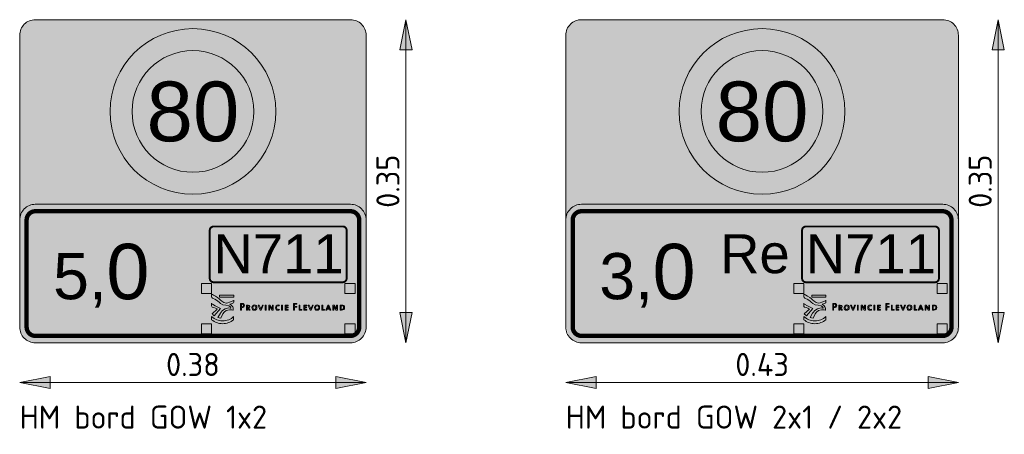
# Model space of a CAD drawing. Header units: metres. Extents: x -699 to 2316, y -1199 to 781.
# Tile 150 of 256: x -22.19 to -21.124, y -114.701 to -114.252. Entities that reach past the tile are written whole.
import ezdxf
from ezdxf.enums import TextEntityAlignment as Align

# ---------------------------------------------------------------- set-up
doc = ezdxf.new("R2010")
doc.units = ezdxf.units.M
doc.header["$PDMODE"] = 1
for name, color, linetype, lineweight, true_color in [('N-WA-VW-VERKEERSTEKEN_GEEL', 7, 'Continuous', 5, 0xf7b500), ('N-WA-VW-VERKEERSTEKEN_GROEN', 7, 'Continuous', 5, 0x008351), ('N-WA-VW-VERKEERSTEKEN_ROOD', 7, 'Continuous', 5, 0xbb1e10), ('N-WA-VW-VERKEERSTEKEN_WIT', 7, 'Continuous', 5, 0xf1f0ea), ('N-WA-VW-VERKEERSTEKEN_ZWART', 7, 'Continuous', 5, 0x2a292a)]:
    doc.layers.add(name, color=color, linetype=linetype, lineweight=lineweight, true_color=true_color)
doc.layers.add('X-XX-AL-M', color=7, linetype='Continuous', lineweight=18)
doc.layers.add('X-XX-AL-T25', color=7, linetype='Continuous', lineweight=25)
doc.layers.add('X-XX-AL-TEKENBLAD_HULPLIJN-G', color=4, linetype='Continuous', lineweight=18, plot=False)
doc.styles.add('ARIAL', font='arial.ttf')
doc.styles.add('borden', font='arial.ttf')
doc.styles.add('NLCS-ISO', font='NLCS-ISO.ttf')
doc.styles.add('NLCS-ISO Standaard', font='NLCS-ISO.ttf')
doc.dimstyles.new('NLCS-M10-T25-Pijl-A', dxfattribs={"dimtxt": 0.025, "dimasz": 0.01875, "dimexe": 0.02, "dimexo": 0.02, "dimgap": 0.007, "dimtad": 1, "dimlfac": -1, "dimzin": 0, "dimdsep": 46, "dimtxsty": 'NLCS-ISO Standaard', "dimblk": 'Pijl', "dimblk1": 'Pijl', "dimblk2": 'Pijl', "dimcen": 2.5, "dimdle": 2, "dimclrd": 256, "dimclre": 256, "dimclrt": 256, "dimadec": 0, "dimazin": 0, "dimtfac": 1, "dimtofl": 0, "dimtmove": 0, "dimatfit": 3, "dimldrblk": 'Pijl', "dimfxl": 1, "dimtolj": 1, "dimtzin": 0, "dimlwd": 18, "dimlwe": 18, "dimarcsym": 0})

# ---------------------------------------------------------------- blocks, each defined once
blk = doc.blocks.new('Pijl')
h = blk.add_hatch(color=256)
h.paths.add_polyline_path([(0, 0), (-1.75, 0.352), (-1.75, 0)])
h.paths.add_polyline_path([(-1.75, 0), (-1.75, -0.352), (0, 0)])
for p, q in [((-1.902, 0), (0, 0)), ((0, 0), (-1.75, 0.352)), ((-1.75, 0.352), (-1.75, -0.352)), ((0, 0), (-1.75, -0.352))]:
    blk.add_line(p, q)
blk = doc.blocks.new('*D617')
at = {"layer": 'Defpoints', "color": 0, "transparency": 16777216}
for p in [(-22.1899, -114.6448), (-21.8149, -114.6448), (-21.8149, -114.6448)]:
    blk.add_point(p, dxfattribs=at)
at = {"layer": 'X-XX-AL-M', "lineweight": 18, "transparency": 16777216}
blk.add_line((-22.1712, -114.6448), (-21.8337, -114.6448), dxfattribs=at)
at = {"layer": 'X-XX-AL-M', "lineweight": 18, "transparency": 16777216, "xscale": 0.01875, "yscale": 0.01875, "zscale": 0.01875, "rotation": 180}
blk.add_blockref('Pijl', (-22.1899, -114.6448), dxfattribs=at)
at = {"layer": 'X-XX-AL-M', "lineweight": 18, "transparency": 16777216, "xscale": 0.01875, "yscale": 0.01875, "zscale": 0.01875}
blk.add_blockref('Pijl', (-21.8149, -114.6448), dxfattribs=at)
at = {"layer": 'X-XX-AL-M', "transparency": 16777216, "insert": (-22.0024, -114.6253), "char_height": 0.025, "attachment_point": 5, "style": 'NLCS-ISO Standaard'}
blk.add_mtext('\\A1;0.38', dxfattribs=at)
blk = doc.blocks.new('*D618')
at = {"layer": 'Defpoints', "color": 0, "transparency": 16777216}
for p in [(-21.7718, -114.2518), (-21.7718, -114.6018), (-21.7718, -114.6018)]:
    blk.add_point(p, dxfattribs=at)
at = {"layer": 'X-XX-AL-M', "lineweight": 18, "transparency": 16777216}
blk.add_line((-21.7718, -114.2705), (-21.7718, -114.583), dxfattribs=at)
at = {"layer": 'X-XX-AL-M', "lineweight": 18, "transparency": 16777216, "xscale": 0.01875, "yscale": 0.01875, "zscale": 0.01875}
for p, rotation in [((-21.7718, -114.2518), 90), ((-21.7718, -114.6018), 270)]:
    blk.add_blockref('Pijl', p, dxfattribs=dict(at, rotation=rotation))
at = {"layer": 'X-XX-AL-M', "transparency": 16777216, "insert": (-21.7913, -114.4268), "char_height": 0.025, "attachment_point": 5, "rotation": 90, "style": 'NLCS-ISO Standaard'}
blk.add_mtext('\\A1;0.35', dxfattribs=at)
blk = doc.blocks.new('*D642')
at = {"layer": 'Defpoints', "color": 0, "transparency": 16777216}
for p in [(-21.5988, -114.6448), (-21.1738, -114.6448), (-21.1738, -114.6448)]:
    blk.add_point(p, dxfattribs=at)
at = {"layer": 'X-XX-AL-M', "lineweight": 18, "transparency": 16777216}
blk.add_line((-21.58, -114.6448), (-21.1925, -114.6448), dxfattribs=at)
at = {"layer": 'X-XX-AL-M', "lineweight": 18, "transparency": 16777216, "xscale": 0.01875, "yscale": 0.01875, "zscale": 0.01875, "rotation": 180}
blk.add_blockref('Pijl', (-21.5988, -114.6448), dxfattribs=at)
at = {"layer": 'X-XX-AL-M', "lineweight": 18, "transparency": 16777216, "xscale": 0.01875, "yscale": 0.01875, "zscale": 0.01875}
blk.add_blockref('Pijl', (-21.1738, -114.6448), dxfattribs=at)
at = {"layer": 'X-XX-AL-M', "transparency": 16777216, "insert": (-21.3863, -114.6253), "char_height": 0.025, "attachment_point": 5, "style": 'NLCS-ISO Standaard'}
blk.add_mtext('\\A1;0.43', dxfattribs=at)
blk = doc.blocks.new('*D643')
at = {"layer": 'Defpoints', "color": 0, "transparency": 16777216}
for p in [(-21.1307, -114.2518), (-21.1307, -114.6018), (-21.1307, -114.6018)]:
    blk.add_point(p, dxfattribs=at)
at = {"layer": 'X-XX-AL-M', "lineweight": 18, "transparency": 16777216}
blk.add_line((-21.1307, -114.2705), (-21.1307, -114.583), dxfattribs=at)
at = {"layer": 'X-XX-AL-M', "lineweight": 18, "transparency": 16777216, "xscale": 0.01875, "yscale": 0.01875, "zscale": 0.01875}
for p, rotation in [((-21.1307, -114.2518), 90), ((-21.1307, -114.6018), 270)]:
    blk.add_blockref('Pijl', p, dxfattribs=dict(at, rotation=rotation))
at = {"layer": 'X-XX-AL-M', "transparency": 16777216, "insert": (-21.1502, -114.4268), "char_height": 0.025, "attachment_point": 5, "rotation": 90, "style": 'NLCS-ISO Standaard'}
blk.add_mtext('\\A1;0.35', dxfattribs=at)
blk = doc.blocks.new('Logo_HM_PFL')
at = {"lineweight": 5}
h = blk.add_hatch(color=255, dxfattribs=at)
h.dxf.hatch_style = 1
edge = h.paths.add_edge_path(flags=16)
edge.add_spline(control_points=[(91.28, 18.23), (91.14, 18.23), (90.96, 18.23), (90.81, 18.22), (90.81, 18.22), (90.81, 15.86), (90.81, 15.86), (90.91, 15.85), (91.11, 15.84), (91.26, 15.84), (92, 15.84), (92.53, 16.22), (92.53, 17.05), (92.53, 17.83), (92.11, 18.23), (91.28, 18.23)], knot_values=[0, 0, 0, 0, 1, 1, 1, 2, 2, 2, 3, 3, 3, 4, 4, 4, 5, 5, 5, 5], degree=3, periodic=0)
edge = h.paths.add_edge_path()
edge.add_spline(control_points=[(91.19, 15.36), (90.8, 15.36), (90.5, 15.37), (90.23, 15.38), (90.23, 15.38), (90.23, 18.68), (90.23, 18.68), (90.51, 18.68), (90.99, 18.7), (91.36, 18.7), (92.45, 18.7), (93.14, 18.22), (93.14, 17.08), (93.14, 15.9), (92.3, 15.36), (91.19, 15.36)], knot_values=[0, 0, 0, 0, 1, 1, 1, 2, 2, 2, 3, 3, 3, 4, 4, 4, 5, 5, 5, 5], degree=3, periodic=0)
edge = h.paths.add_edge_path()
edge.add_spline(control_points=[(87.66, 15.38), (87.66, 15.38), (86.42, 17.32), (86.42, 17.32), (86.28, 17.52), (86.15, 17.76), (86.06, 17.97), (86.06, 17.97), (86.05, 17.97), (86.05, 17.97), (86.06, 17.76), (86.07, 17.53), (86.07, 17.18), (86.07, 17.18), (86.07, 15.38), (86.07, 15.38), (86.07, 15.38), (85.52, 15.38), (85.52, 15.38), (85.52, 15.38), (85.52, 18.68), (85.52, 18.68), (85.52, 18.68), (86.28, 18.68), (86.28, 18.68), (86.28, 18.68), (87.5, 16.78), (87.5, 16.78), (87.64, 16.57), (87.78, 16.34), (87.89, 16.12), (87.89, 16.12), (87.9, 16.12), (87.9, 16.12), (87.88, 16.33), (87.87, 16.69), (87.87, 17.18), (87.87, 17.18), (87.87, 18.68), (87.87, 18.68), (87.87, 18.68), (88.43, 18.68), (88.43, 18.68), (88.43, 18.68), (88.43, 15.38), (88.43, 15.38), (88.43, 15.38), (87.66, 15.38), (87.66, 15.38)], knot_values=[0, 0, 0, 0, 1, 1, 1, 2, 2, 2, 3, 3, 3, 4, 4, 4, 5, 5, 5, 6, 6, 6, 7, 7, 7, 8, 8, 8, 9, 9, 9, 10, 10, 10, 11, 11, 11, 12, 12, 12, 13, 13, 13, 14, 14, 14, 15, 15, 15, 16, 16, 16, 16], degree=3, periodic=0)
edge = h.paths.add_edge_path(flags=16)
edge.add_spline(control_points=[(82.75, 17.53), (82.68, 17.72), (82.62, 17.92), (82.57, 18.08), (82.57, 18.08), (82.56, 18.08), (82.56, 18.08), (82.52, 17.92), (82.46, 17.72), (82.39, 17.54), (82.39, 17.54), (81.98, 16.5), (81.98, 16.5), (81.98, 16.5), (83.15, 16.5), (83.15, 16.5), (83.15, 16.5), (82.75, 17.53), (82.75, 17.53)], knot_values=[0, 0, 0, 0, 1, 1, 1, 2, 2, 2, 3, 3, 3, 4, 4, 4, 5, 5, 5, 6, 6, 6, 6], degree=3, periodic=0)
h.paths.add_polyline_path([(83.56, 15.38), (83.3, 16.07), (81.83, 16.07), (81.57, 15.38), (80.99, 15.38), (82.27, 18.68), (82.93, 18.68), (84.2, 15.38)])
h.paths.add_polyline_path([(78.37, 15.38), (78.37, 18.68), (78.95, 18.68), (78.95, 15.88), (80.13, 15.88), (80.13, 15.38)])
edge = h.paths.add_edge_path(flags=16)
edge.add_spline(control_points=[(75.27, 18.24), (74.73, 18.24), (74.26, 17.83), (74.26, 17.05), (74.26, 16.38), (74.53, 15.83), (75.25, 15.83), (75.83, 15.83), (76.29, 16.23), (76.29, 17.01), (76.29, 17.81), (75.9, 18.24), (75.27, 18.24)], knot_values=[0, 0, 0, 0, 1, 1, 1, 2, 2, 2, 3, 3, 3, 4, 4, 4, 4], degree=3, periodic=0)
edge = h.paths.add_edge_path()
edge.add_spline(control_points=[(75.22, 15.33), (74.14, 15.33), (73.64, 16.02), (73.64, 17), (73.64, 18.09), (74.42, 18.73), (75.32, 18.73), (76.29, 18.73), (76.91, 18.16), (76.91, 17.06), (76.91, 15.96), (76.15, 15.33), (75.22, 15.33)], knot_values=[0, 0, 0, 0, 1, 1, 1, 2, 2, 2, 3, 3, 3, 4, 4, 4, 4], degree=3, periodic=0)
edge = h.paths.add_edge_path()
edge.add_spline(control_points=[(71.48, 15.38), (71.48, 15.38), (70.82, 15.38), (70.82, 15.38), (70.82, 15.38), (69.53, 18.68), (69.53, 18.68), (69.53, 18.68), (70.17, 18.68), (70.17, 18.68), (70.17, 18.68), (70.87, 16.84), (70.87, 16.84), (70.98, 16.57), (71.08, 16.28), (71.15, 16), (71.15, 16), (71.16, 16), (71.16, 16), (71.25, 16.28), (71.34, 16.57), (71.44, 16.82), (71.44, 16.82), (72.17, 18.68), (72.17, 18.68), (72.17, 18.68), (72.77, 18.68), (72.77, 18.68), (72.77, 18.68), (71.48, 15.38), (71.48, 15.38)], knot_values=[0, 0, 0, 0, 1, 1, 1, 2, 2, 2, 3, 3, 3, 4, 4, 4, 5, 5, 5, 6, 6, 6, 7, 7, 7, 8, 8, 8, 9, 9, 9, 10, 10, 10, 10], degree=3, periodic=0)
h.paths.add_polyline_path([(66.62, 15.38), (66.62, 18.68), (68.49, 18.68), (68.49, 18.23), (67.2, 18.23), (67.2, 17.3), (68.42, 17.3), (68.42, 16.86), (67.2, 16.86), (67.2, 15.84), (68.49, 15.84), (68.49, 15.38)])
h.paths.add_polyline_path([(63.54, 15.38), (63.54, 18.68), (64.12, 18.68), (64.12, 15.88), (65.3, 15.88), (65.3, 15.38)])
h.paths.add_polyline_path([(60.51, 19.19), (60.51, 17.79), (62.03, 17.79), (62.03, 17.32), (60.51, 17.32), (60.51, 15.38), (59.92, 15.38), (59.92, 19.67), (62.11, 19.67), (62.11, 19.19)])
h.paths.add_polyline_path([(54.56, 15.38), (54.56, 18.68), (56.43, 18.68), (56.43, 18.23), (55.14, 18.23), (55.14, 17.3), (56.36, 17.3), (56.36, 16.86), (55.14, 16.86), (55.14, 15.84), (56.43, 15.84), (56.43, 15.38)])
h.paths.add_polyline_path([(52.18, 15.38), (52.18, 18.68), (52.76, 18.68), (52.76, 15.38)])
edge = h.paths.add_edge_path()
edge.add_spline(control_points=[(49.82, 15.34), (48.76, 15.34), (48.2, 15.95), (48.2, 16.96), (48.2, 17.91), (48.74, 18.73), (49.96, 18.73), (50.19, 18.73), (50.46, 18.7), (50.69, 18.63), (50.69, 18.63), (50.64, 18.12), (50.64, 18.12), (50.39, 18.19), (50.14, 18.24), (49.9, 18.24), (49.18, 18.24), (48.82, 17.71), (48.82, 17.02), (48.82, 16.26), (49.22, 15.84), (49.94, 15.84), (50.2, 15.84), (50.47, 15.91), (50.67, 16), (50.67, 16), (50.73, 15.5), (50.73, 15.5), (50.46, 15.39), (50.15, 15.34), (49.82, 15.34)], knot_values=[0, 0, 0, 0, 1, 1, 1, 2, 2, 2, 3, 3, 3, 4, 4, 4, 5, 5, 5, 6, 6, 6, 7, 7, 7, 8, 8, 8, 9, 9, 9, 10, 10, 10, 10], degree=3, periodic=0)
edge = h.paths.add_edge_path()
edge.add_spline(control_points=[(45.95, 15.38), (45.95, 15.38), (44.7, 17.32), (44.7, 17.32), (44.57, 17.52), (44.44, 17.76), (44.34, 17.97), (44.34, 17.97), (44.34, 17.97), (44.34, 17.97), (44.35, 17.76), (44.36, 17.53), (44.36, 17.18), (44.36, 17.18), (44.36, 15.38), (44.36, 15.38), (44.36, 15.38), (43.8, 15.38), (43.8, 15.38), (43.8, 15.38), (43.8, 18.68), (43.8, 18.68), (43.8, 18.68), (44.57, 18.68), (44.57, 18.68), (44.57, 18.68), (45.79, 16.78), (45.79, 16.78), (45.93, 16.57), (46.06, 16.34), (46.18, 16.12), (46.18, 16.12), (46.18, 16.12), (46.18, 16.12), (46.17, 16.33), (46.16, 16.69), (46.16, 17.18), (46.16, 17.18), (46.15, 18.68), (46.15, 18.68), (46.15, 18.68), (46.72, 18.68), (46.72, 18.68), (46.72, 18.68), (46.72, 15.38), (46.72, 15.38), (46.72, 15.38), (45.95, 15.38), (45.95, 15.38)], knot_values=[0, 0, 0, 0, 1, 1, 1, 2, 2, 2, 3, 3, 3, 4, 4, 4, 5, 5, 5, 6, 6, 6, 7, 7, 7, 8, 8, 8, 9, 9, 9, 10, 10, 10, 11, 11, 11, 12, 12, 12, 13, 13, 13, 14, 14, 14, 15, 15, 15, 16, 16, 16, 16], degree=3, periodic=0)
h.paths.add_polyline_path([(41.43, 15.38), (41.43, 18.68), (42.01, 18.68), (42.01, 15.38)])
edge = h.paths.add_edge_path()
edge.add_spline(control_points=[(38.94, 15.38), (38.94, 15.38), (38.28, 15.38), (38.28, 15.38), (38.28, 15.38), (37, 18.68), (37, 18.68), (37, 18.68), (37.64, 18.68), (37.64, 18.68), (37.64, 18.68), (38.34, 16.84), (38.34, 16.84), (38.44, 16.57), (38.54, 16.28), (38.62, 16), (38.62, 16), (38.62, 16), (38.62, 16), (38.71, 16.28), (38.8, 16.57), (38.9, 16.82), (38.9, 16.82), (39.63, 18.68), (39.63, 18.68), (39.63, 18.68), (40.24, 18.68), (40.24, 18.68), (40.24, 18.68), (38.94, 15.38), (38.94, 15.38)], knot_values=[0, 0, 0, 0, 1, 1, 1, 2, 2, 2, 3, 3, 3, 4, 4, 4, 5, 5, 5, 6, 6, 6, 7, 7, 7, 8, 8, 8, 9, 9, 9, 10, 10, 10, 10], degree=3, periodic=0)
edge = h.paths.add_edge_path(flags=16)
edge.add_spline(control_points=[(34.48, 18.24), (33.94, 18.24), (33.47, 17.83), (33.47, 17.05), (33.47, 16.38), (33.74, 15.83), (34.46, 15.83), (35.04, 15.83), (35.5, 16.23), (35.5, 17.01), (35.5, 17.81), (35.11, 18.24), (34.48, 18.24)], knot_values=[0, 0, 0, 0, 1, 1, 1, 2, 2, 2, 3, 3, 3, 4, 4, 4, 4], degree=3, periodic=0)
edge = h.paths.add_edge_path()
edge.add_spline(control_points=[(34.43, 15.33), (33.35, 15.33), (32.85, 16.02), (32.85, 17), (32.85, 18.09), (33.63, 18.73), (34.53, 18.73), (35.5, 18.73), (36.12, 18.16), (36.12, 17.06), (36.12, 15.96), (35.36, 15.33), (34.43, 15.33)], knot_values=[0, 0, 0, 0, 1, 1, 1, 2, 2, 2, 3, 3, 3, 4, 4, 4, 4], degree=3, periodic=0)
edge = h.paths.add_edge_path(flags=16)
edge.add_spline(control_points=[(30.27, 18.26), (30.13, 18.26), (30.03, 18.25), (29.94, 18.24), (29.94, 18.24), (29.94, 17.2), (29.94, 17.2), (30.04, 17.2), (30.16, 17.19), (30.29, 17.19), (30.69, 17.19), (30.95, 17.41), (30.95, 17.76), (30.95, 18.09), (30.69, 18.26), (30.27, 18.26)], knot_values=[0, 0, 0, 0, 1, 1, 1, 2, 2, 2, 3, 3, 3, 4, 4, 4, 5, 5, 5, 5], degree=3, periodic=0)
edge = h.paths.add_edge_path()
edge.add_spline(control_points=[(31.02, 15.38), (31.02, 15.38), (29.96, 16.8), (29.96, 16.8), (29.96, 16.8), (29.94, 16.8), (29.94, 16.8), (29.94, 16.8), (29.94, 15.38), (29.94, 15.38), (29.94, 15.38), (29.36, 15.38), (29.36, 15.38), (29.36, 15.38), (29.36, 18.68), (29.36, 18.68), (29.57, 18.7), (29.95, 18.7), (30.34, 18.7), (31.11, 18.7), (31.56, 18.4), (31.56, 17.81), (31.56, 17.25), (31.14, 16.92), (30.57, 16.87), (30.65, 16.78), (30.74, 16.65), (30.85, 16.52), (30.85, 16.52), (31.75, 15.38), (31.75, 15.38), (31.75, 15.38), (31.02, 15.38), (31.02, 15.38)], knot_values=[0, 0, 0, 0, 1, 1, 1, 2, 2, 2, 3, 3, 3, 4, 4, 4, 5, 5, 5, 6, 6, 6, 7, 7, 7, 8, 8, 8, 9, 9, 9, 10, 10, 10, 11, 11, 11, 11], degree=3, periodic=0)
edge = h.paths.add_edge_path(flags=17)
edge.add_spline(control_points=[(26.39, 19.21), (26.23, 19.21), (26.1, 19.21), (25.98, 19.2), (25.98, 19.2), (25.98, 17.52), (25.98, 17.52), (26.09, 17.5), (26.21, 17.49), (26.33, 17.49), (26.96, 17.5), (27.37, 17.84), (27.37, 18.38), (27.37, 18.91), (27.06, 19.21), (26.39, 19.21)], knot_values=[0, 0, 0, 0, 1, 1, 1, 2, 2, 2, 3, 3, 3, 4, 4, 4, 5, 5, 5, 5], degree=3, periodic=0)
edge = h.paths.add_edge_path()
edge.add_spline(control_points=[(26.32, 17.01), (26.22, 17.01), (26.09, 17.01), (25.98, 17.02), (25.98, 17.02), (25.98, 15.38), (25.98, 15.38), (25.98, 15.38), (25.4, 15.38), (25.4, 15.38), (25.4, 15.38), (25.4, 19.67), (25.4, 19.67), (25.71, 19.68), (26.06, 19.69), (26.45, 19.69), (27.44, 19.69), (27.98, 19.2), (27.98, 18.44), (27.98, 17.6), (27.3, 17.01), (26.32, 17.01)], knot_values=[0, 0, 0, 0, 1, 1, 1, 2, 2, 2, 3, 3, 3, 4, 4, 4, 5, 5, 5, 6, 6, 6, 7, 7, 7, 7], degree=3, periodic=0)
edge = h.paths.add_edge_path()
edge.add_spline(control_points=[(12.64, 10.09), (11.89, 10.23), (11.37, 10.41), (10.76, 10.59), (10.76, 10.59), (12.32, 13.38), (12.32, 13.38), (12.32, 13.38), (14.1, 16.82), (17.85, 16.78), (18.21, 16.77), (19.18, 16.7), (19.18, 16.7), (19.18, 16.7), (19.41, 18.37), (15.82, 18.53), (12.82, 18.67), (11.51, 20.5), (10.77, 21.23), (9.9, 22.07), (7.43, 23.16), (7.15, 23.27), (6.81, 23.4), (6.56, 23.77), (6.56, 24.15), (6.56, 24.15), (6.56, 26.25), (6.56, 26.25), (6.56, 25.87), (6.78, 25.62), (7.15, 25.46), (7.39, 25.35), (10.6, 23.57), (11.51, 22.77), (12.34, 22.03), (13.83, 20.01), (16.05, 20.01), (16.05, 20.01), (16.23, 20.01), (16.23, 20.01), (17.27, 20.02), (19.44, 20.82), (20.46, 21.35), (20.62, 21.42), (20.92, 21.56), (21.01, 21.86), (21.01, 21.86), (21.01, 20.51), (21.01, 20.51), (21.01, 20.15), (20.78, 20.11), (20.47, 19.97), (19.89, 19.67), (18.55, 19.07), (18.55, 19.07), (18.68, 19.03), (18.75, 19), (18.84, 18.95), (20.46, 18.16), (20.61, 16.67), (20.61, 16.67), (20.61, 16.67), (20.7, 15.38), (20.7, 15.38), (20.7, 15.38), (19.3, 15.67), (18.18, 15.67), (15.08, 15.67), (13.67, 12.53), (13.67, 12.53), (13.67, 12.53), (12.64, 10.09), (12.64, 10.09)], knot_values=[0, 0, 0, 0, 1, 1, 1, 2, 2, 2, 3, 3, 3, 4, 4, 4, 5, 5, 5, 6, 6, 6, 7, 7, 7, 8, 8, 8, 9, 9, 9, 10, 10, 10, 11, 11, 11, 12, 12, 12, 13, 13, 13, 14, 14, 14, 15, 15, 15, 16, 16, 16, 17, 17, 17, 18, 18, 18, 19, 19, 19, 20, 20, 20, 21, 21, 21, 22, 22, 22, 23, 23, 23, 24, 24, 24, 24], degree=3, periodic=0)
edge = h.paths.add_edge_path(flags=17)
edge.add_spline(control_points=[(6.89, 12.86), (6.89, 12.86), (10.25, 16.06), (10.25, 16.06), (10.25, 16.06), (8.33, 16.92), (7.09, 17.39), (6.77, 17.54), (6.56, 17.84), (6.56, 18.2), (6.56, 18.2), (6.56, 19.92), (6.56, 19.92), (6.56, 19.57), (6.76, 19.32), (7.1, 19.16), (9.61, 17.97), (12.44, 16.48), (12.44, 16.48), (12.44, 16.48), (8.31, 11.76), (8.31, 11.76), (7.83, 12.08), (7.36, 12.45), (6.89, 12.86)], knot_values=[0, 0, 0, 0, 1, 1, 1, 2, 2, 2, 3, 3, 3, 4, 4, 4, 5, 5, 5, 6, 6, 6, 7, 7, 7, 8, 8, 8, 8], degree=3, periodic=0)
edge = h.paths.add_edge_path()
edge.add_spline(control_points=[(6.62, 9.09), (8.66, 7.51), (11.01, 6.56), (13.78, 6.56), (16.51, 6.56), (18.93, 7.53), (20.97, 9.07), (20.97, 9.07), (20.97, 11.24), (20.97, 11.24), (19.09, 9.33), (16.67, 8.34), (13.78, 8.34), (10.84, 8.34), (8.8, 9.34), (6.62, 11.25), (6.62, 11.25), (6.62, 9.09), (6.62, 9.09)], knot_values=[0, 0, 0, 0, 1, 1, 1, 2, 2, 2, 3, 3, 3, 4, 4, 4, 5, 5, 5, 6, 6, 6, 6], degree=3, periodic=0)
h.paths.add_polyline_path([(11.85, 23.74), (21.01, 23.74), (21.01, 25.2), (11.85, 25.2)])
at = {"color": 255, "lineweight": 5}
for points in [[(11.85, 23.74), (21.01, 23.74), (21.01, 25.2), (11.85, 25.2), (11.85, 23.74)], [(60.51, 19.19), (60.51, 17.79), (62.03, 17.79), (62.03, 17.32), (60.51, 17.32), (60.51, 15.38), (59.92, 15.38), (59.92, 19.67), (62.11, 19.67), (62.11, 19.19), (60.51, 19.19)], [(41.43, 15.38), (41.43, 18.68), (42.01, 18.68), (42.01, 15.38), (41.43, 15.38)], [(52.18, 15.38), (52.18, 18.68), (52.76, 18.68), (52.76, 15.38), (52.18, 15.38)], [(54.56, 15.38), (54.56, 18.68), (56.43, 18.68), (56.43, 18.23), (55.14, 18.23), (55.14, 17.3), (56.36, 17.3), (56.36, 16.86), (55.14, 16.86), (55.14, 15.84), (56.43, 15.84), (56.43, 15.38), (54.56, 15.38)], [(63.54, 15.38), (63.54, 18.68), (64.12, 18.68), (64.12, 15.88), (65.3, 15.88), (65.3, 15.38), (63.54, 15.38)], [(66.62, 15.38), (66.62, 18.68), (68.49, 18.68), (68.49, 18.23), (67.2, 18.23), (67.2, 17.3), (68.42, 17.3), (68.42, 16.86), (67.2, 16.86), (67.2, 15.84), (68.49, 15.84), (68.49, 15.38), (66.62, 15.38)], [(78.37, 15.38), (78.37, 18.68), (78.95, 18.68), (78.95, 15.88), (80.13, 15.88), (80.13, 15.38), (78.37, 15.38)], [(83.56, 15.38), (83.3, 16.07), (81.83, 16.07), (81.57, 15.38), (80.99, 15.38), (82.27, 18.68), (82.93, 18.68), (84.2, 15.38), (83.56, 15.38)]]:
    blk.add_lwpolyline(points, dxfattribs=at)
for points, knots in [([(12.64, 10.09), (11.89, 10.23), (11.37, 10.41), (10.76, 10.59), (10.76, 10.59), (12.32, 13.38), (12.32, 13.38), (12.32, 13.38), (14.1, 16.82), (17.85, 16.78), (18.21, 16.77), (19.18, 16.7), (19.18, 16.7), (19.18, 16.7), (19.41, 18.37), (15.82, 18.53), (12.82, 18.67), (11.51, 20.5), (10.77, 21.23), (9.9, 22.07), (7.43, 23.16), (7.15, 23.27), (6.81, 23.4), (6.56, 23.77), (6.56, 24.15), (6.56, 24.15), (6.56, 26.25), (6.56, 26.25), (6.56, 25.87), (6.78, 25.62), (7.15, 25.46), (7.39, 25.35), (10.6, 23.57), (11.51, 22.77), (12.34, 22.03), (13.83, 20.01), (16.05, 20.01), (16.05, 20.01), (16.23, 20.01), (16.23, 20.01), (17.27, 20.02), (19.44, 20.82), (20.46, 21.35), (20.62, 21.42), (20.92, 21.56), (21.01, 21.86), (21.01, 21.86), (21.01, 20.51), (21.01, 20.51), (21.01, 20.15), (20.78, 20.11), (20.47, 19.97), (19.89, 19.67), (18.55, 19.07), (18.55, 19.07), (18.68, 19.03), (18.75, 19), (18.84, 18.95), (20.46, 18.16), (20.61, 16.67), (20.61, 16.67), (20.61, 16.67), (20.7, 15.38), (20.7, 15.38), (20.7, 15.38), (19.3, 15.67), (18.18, 15.67), (15.08, 15.67), (13.67, 12.53), (13.67, 12.53), (13.67, 12.53), (12.64, 10.09), (12.64, 10.09)], [0, 0, 0, 0, 1, 1, 1, 2, 2, 2, 3, 3, 3, 4, 4, 4, 5, 5, 5, 6, 6, 6, 7, 7, 7, 8, 8, 8, 9, 9, 9, 10, 10, 10, 11, 11, 11, 12, 12, 12, 13, 13, 13, 14, 14, 14, 15, 15, 15, 16, 16, 16, 17, 17, 17, 18, 18, 18, 19, 19, 19, 20, 20, 20, 21, 21, 21, 22, 22, 22, 23, 23, 23, 24, 24, 24, 24]), ([(6.89, 12.86), (6.89, 12.86), (10.25, 16.06), (10.25, 16.06), (10.25, 16.06), (8.33, 16.92), (7.09, 17.39), (6.77, 17.54), (6.56, 17.84), (6.56, 18.2), (6.56, 18.2), (6.56, 19.92), (6.56, 19.92), (6.56, 19.57), (6.76, 19.32), (7.1, 19.16), (9.61, 17.97), (12.44, 16.48), (12.44, 16.48), (12.44, 16.48), (8.31, 11.76), (8.31, 11.76), (7.83, 12.08), (7.36, 12.45), (6.89, 12.86)], [0, 0, 0, 0, 1, 1, 1, 2, 2, 2, 3, 3, 3, 4, 4, 4, 5, 5, 5, 6, 6, 6, 7, 7, 7, 8, 8, 8, 8]), ([(26.32, 17.01), (26.22, 17.01), (26.09, 17.01), (25.98, 17.02), (25.98, 17.02), (25.98, 15.38), (25.98, 15.38), (25.98, 15.38), (25.4, 15.38), (25.4, 15.38), (25.4, 15.38), (25.4, 19.67), (25.4, 19.67), (25.71, 19.68), (26.06, 19.69), (26.45, 19.69), (27.44, 19.69), (27.98, 19.2), (27.98, 18.44), (27.98, 17.6), (27.3, 17.01), (26.32, 17.01)], [0, 0, 0, 0, 1, 1, 1, 2, 2, 2, 3, 3, 3, 4, 4, 4, 5, 5, 5, 6, 6, 6, 7, 7, 7, 7]), ([(26.39, 19.21), (26.23, 19.21), (26.1, 19.21), (25.98, 19.2), (25.98, 19.2), (25.98, 17.52), (25.98, 17.52), (26.09, 17.5), (26.21, 17.49), (26.33, 17.49), (26.96, 17.5), (27.37, 17.84), (27.37, 18.38), (27.37, 18.91), (27.06, 19.21), (26.39, 19.21)], [0, 0, 0, 0, 1, 1, 1, 2, 2, 2, 3, 3, 3, 4, 4, 4, 5, 5, 5, 5]), ([(31.02, 15.38), (31.02, 15.38), (29.96, 16.8), (29.96, 16.8), (29.96, 16.8), (29.94, 16.8), (29.94, 16.8), (29.94, 16.8), (29.94, 15.38), (29.94, 15.38), (29.94, 15.38), (29.36, 15.38), (29.36, 15.38), (29.36, 15.38), (29.36, 18.68), (29.36, 18.68), (29.57, 18.7), (29.95, 18.7), (30.34, 18.7), (31.11, 18.7), (31.56, 18.4), (31.56, 17.81), (31.56, 17.25), (31.14, 16.92), (30.57, 16.87), (30.65, 16.78), (30.74, 16.65), (30.85, 16.52), (30.85, 16.52), (31.75, 15.38), (31.75, 15.38), (31.75, 15.38), (31.02, 15.38), (31.02, 15.38)], [0, 0, 0, 0, 1, 1, 1, 2, 2, 2, 3, 3, 3, 4, 4, 4, 5, 5, 5, 6, 6, 6, 7, 7, 7, 8, 8, 8, 9, 9, 9, 10, 10, 10, 11, 11, 11, 11]), ([(30.27, 18.26), (30.13, 18.26), (30.03, 18.25), (29.94, 18.24), (29.94, 18.24), (29.94, 17.2), (29.94, 17.2), (30.04, 17.2), (30.16, 17.19), (30.29, 17.19), (30.69, 17.19), (30.95, 17.41), (30.95, 17.76), (30.95, 18.09), (30.69, 18.26), (30.27, 18.26)], [0, 0, 0, 0, 1, 1, 1, 2, 2, 2, 3, 3, 3, 4, 4, 4, 5, 5, 5, 5]), ([(34.43, 15.33), (33.35, 15.33), (32.85, 16.02), (32.85, 17), (32.85, 18.09), (33.63, 18.73), (34.53, 18.73), (35.5, 18.73), (36.12, 18.16), (36.12, 17.06), (36.12, 15.96), (35.36, 15.33), (34.43, 15.33)], [0, 0, 0, 0, 1, 1, 1, 2, 2, 2, 3, 3, 3, 4, 4, 4, 4]), ([(34.48, 18.24), (33.94, 18.24), (33.47, 17.83), (33.47, 17.05), (33.47, 16.38), (33.74, 15.83), (34.46, 15.83), (35.04, 15.83), (35.5, 16.23), (35.5, 17.01), (35.5, 17.81), (35.11, 18.24), (34.48, 18.24)], [0, 0, 0, 0, 1, 1, 1, 2, 2, 2, 3, 3, 3, 4, 4, 4, 4]), ([(38.94, 15.38), (38.94, 15.38), (38.28, 15.38), (38.28, 15.38), (38.28, 15.38), (37, 18.68), (37, 18.68), (37, 18.68), (37.64, 18.68), (37.64, 18.68), (37.64, 18.68), (38.34, 16.84), (38.34, 16.84), (38.44, 16.57), (38.54, 16.28), (38.62, 16), (38.62, 16), (38.62, 16), (38.62, 16), (38.71, 16.28), (38.8, 16.57), (38.9, 16.82), (38.9, 16.82), (39.63, 18.68), (39.63, 18.68), (39.63, 18.68), (40.24, 18.68), (40.24, 18.68), (40.24, 18.68), (38.94, 15.38), (38.94, 15.38)], [0, 0, 0, 0, 1, 1, 1, 2, 2, 2, 3, 3, 3, 4, 4, 4, 5, 5, 5, 6, 6, 6, 7, 7, 7, 8, 8, 8, 9, 9, 9, 10, 10, 10, 10]), ([(45.95, 15.38), (45.95, 15.38), (44.7, 17.32), (44.7, 17.32), (44.57, 17.52), (44.44, 17.76), (44.34, 17.97), (44.34, 17.97), (44.34, 17.97), (44.34, 17.97), (44.35, 17.76), (44.36, 17.53), (44.36, 17.18), (44.36, 17.18), (44.36, 15.38), (44.36, 15.38), (44.36, 15.38), (43.8, 15.38), (43.8, 15.38), (43.8, 15.38), (43.8, 18.68), (43.8, 18.68), (43.8, 18.68), (44.57, 18.68), (44.57, 18.68), (44.57, 18.68), (45.79, 16.78), (45.79, 16.78), (45.93, 16.57), (46.06, 16.34), (46.18, 16.12), (46.18, 16.12), (46.18, 16.12), (46.18, 16.12), (46.17, 16.33), (46.16, 16.69), (46.16, 17.18), (46.16, 17.18), (46.15, 18.68), (46.15, 18.68), (46.15, 18.68), (46.72, 18.68), (46.72, 18.68), (46.72, 18.68), (46.72, 15.38), (46.72, 15.38), (46.72, 15.38), (45.95, 15.38), (45.95, 15.38)], [0, 0, 0, 0, 1, 1, 1, 2, 2, 2, 3, 3, 3, 4, 4, 4, 5, 5, 5, 6, 6, 6, 7, 7, 7, 8, 8, 8, 9, 9, 9, 10, 10, 10, 11, 11, 11, 12, 12, 12, 13, 13, 13, 14, 14, 14, 15, 15, 15, 16, 16, 16, 16]), ([(49.82, 15.34), (48.76, 15.34), (48.2, 15.95), (48.2, 16.96), (48.2, 17.91), (48.74, 18.73), (49.96, 18.73), (50.19, 18.73), (50.46, 18.7), (50.69, 18.63), (50.69, 18.63), (50.64, 18.12), (50.64, 18.12), (50.39, 18.19), (50.14, 18.24), (49.9, 18.24), (49.18, 18.24), (48.82, 17.71), (48.82, 17.02), (48.82, 16.26), (49.22, 15.84), (49.94, 15.84), (50.2, 15.84), (50.47, 15.91), (50.67, 16), (50.67, 16), (50.73, 15.5), (50.73, 15.5), (50.46, 15.39), (50.15, 15.34), (49.82, 15.34)], [0, 0, 0, 0, 1, 1, 1, 2, 2, 2, 3, 3, 3, 4, 4, 4, 5, 5, 5, 6, 6, 6, 7, 7, 7, 8, 8, 8, 9, 9, 9, 10, 10, 10, 10]), ([(71.48, 15.38), (71.48, 15.38), (70.82, 15.38), (70.82, 15.38), (70.82, 15.38), (69.53, 18.68), (69.53, 18.68), (69.53, 18.68), (70.17, 18.68), (70.17, 18.68), (70.17, 18.68), (70.87, 16.84), (70.87, 16.84), (70.98, 16.57), (71.08, 16.28), (71.15, 16), (71.15, 16), (71.16, 16), (71.16, 16), (71.25, 16.28), (71.34, 16.57), (71.44, 16.82), (71.44, 16.82), (72.17, 18.68), (72.17, 18.68), (72.17, 18.68), (72.77, 18.68), (72.77, 18.68), (72.77, 18.68), (71.48, 15.38), (71.48, 15.38)], [0, 0, 0, 0, 1, 1, 1, 2, 2, 2, 3, 3, 3, 4, 4, 4, 5, 5, 5, 6, 6, 6, 7, 7, 7, 8, 8, 8, 9, 9, 9, 10, 10, 10, 10]), ([(75.22, 15.33), (74.14, 15.33), (73.64, 16.02), (73.64, 17), (73.64, 18.09), (74.42, 18.73), (75.32, 18.73), (76.29, 18.73), (76.91, 18.16), (76.91, 17.06), (76.91, 15.96), (76.15, 15.33), (75.22, 15.33)], [0, 0, 0, 0, 1, 1, 1, 2, 2, 2, 3, 3, 3, 4, 4, 4, 4]), ([(75.27, 18.24), (74.73, 18.24), (74.26, 17.83), (74.26, 17.05), (74.26, 16.38), (74.53, 15.83), (75.25, 15.83), (75.83, 15.83), (76.29, 16.23), (76.29, 17.01), (76.29, 17.81), (75.9, 18.24), (75.27, 18.24)], [0, 0, 0, 0, 1, 1, 1, 2, 2, 2, 3, 3, 3, 4, 4, 4, 4]), ([(82.75, 17.53), (82.68, 17.72), (82.62, 17.92), (82.57, 18.08), (82.57, 18.08), (82.56, 18.08), (82.56, 18.08), (82.52, 17.92), (82.46, 17.72), (82.39, 17.54), (82.39, 17.54), (81.98, 16.5), (81.98, 16.5), (81.98, 16.5), (83.15, 16.5), (83.15, 16.5), (83.15, 16.5), (82.75, 17.53), (82.75, 17.53)], [0, 0, 0, 0, 1, 1, 1, 2, 2, 2, 3, 3, 3, 4, 4, 4, 5, 5, 5, 6, 6, 6, 6]), ([(87.66, 15.38), (87.66, 15.38), (86.42, 17.32), (86.42, 17.32), (86.28, 17.52), (86.15, 17.76), (86.06, 17.97), (86.06, 17.97), (86.05, 17.97), (86.05, 17.97), (86.06, 17.76), (86.07, 17.53), (86.07, 17.18), (86.07, 17.18), (86.07, 15.38), (86.07, 15.38), (86.07, 15.38), (85.52, 15.38), (85.52, 15.38), (85.52, 15.38), (85.52, 18.68), (85.52, 18.68), (85.52, 18.68), (86.28, 18.68), (86.28, 18.68), (86.28, 18.68), (87.5, 16.78), (87.5, 16.78), (87.64, 16.57), (87.78, 16.34), (87.89, 16.12), (87.89, 16.12), (87.9, 16.12), (87.9, 16.12), (87.88, 16.33), (87.87, 16.69), (87.87, 17.18), (87.87, 17.18), (87.87, 18.68), (87.87, 18.68), (87.87, 18.68), (88.43, 18.68), (88.43, 18.68), (88.43, 18.68), (88.43, 15.38), (88.43, 15.38), (88.43, 15.38), (87.66, 15.38), (87.66, 15.38)], [0, 0, 0, 0, 1, 1, 1, 2, 2, 2, 3, 3, 3, 4, 4, 4, 5, 5, 5, 6, 6, 6, 7, 7, 7, 8, 8, 8, 9, 9, 9, 10, 10, 10, 11, 11, 11, 12, 12, 12, 13, 13, 13, 14, 14, 14, 15, 15, 15, 16, 16, 16, 16]), ([(91.19, 15.36), (90.8, 15.36), (90.5, 15.37), (90.23, 15.38), (90.23, 15.38), (90.23, 18.68), (90.23, 18.68), (90.51, 18.68), (90.99, 18.7), (91.36, 18.7), (92.45, 18.7), (93.14, 18.22), (93.14, 17.08), (93.14, 15.9), (92.3, 15.36), (91.19, 15.36)], [0, 0, 0, 0, 1, 1, 1, 2, 2, 2, 3, 3, 3, 4, 4, 4, 5, 5, 5, 5]), ([(91.28, 18.23), (91.14, 18.23), (90.96, 18.23), (90.81, 18.22), (90.81, 18.22), (90.81, 15.86), (90.81, 15.86), (90.91, 15.85), (91.11, 15.84), (91.26, 15.84), (92, 15.84), (92.53, 16.22), (92.53, 17.05), (92.53, 17.83), (92.11, 18.23), (91.28, 18.23)], [0, 0, 0, 0, 1, 1, 1, 2, 2, 2, 3, 3, 3, 4, 4, 4, 5, 5, 5, 5]), ([(6.62, 9.09), (8.66, 7.51), (11.01, 6.56), (13.78, 6.56), (16.51, 6.56), (18.93, 7.53), (20.97, 9.07), (20.97, 9.07), (20.97, 11.24), (20.97, 11.24), (19.09, 9.33), (16.67, 8.34), (13.78, 8.34), (10.84, 8.34), (8.8, 9.34), (6.62, 11.25), (6.62, 11.25), (6.62, 9.09), (6.62, 9.09)], [0, 0, 0, 0, 1, 1, 1, 2, 2, 2, 3, 3, 3, 4, 4, 4, 5, 5, 5, 6, 6, 6, 6])]:
    blk.add_open_spline(points, degree=3, knots=knots, dxfattribs=at)
at = {"layer": 'X-XX-AL-TEKENBLAD_HULPLIJN-G'}
for points in [[(0, 26.25), (6.56, 26.25), (6.56, 32.81), (0, 32.81), (0, 26.25)], [(93.38, 26.25), (99.94, 26.25), (99.94, 32.81), (93.38, 32.81), (93.38, 26.25)], [(0, 0), (6.56, 0), (6.56, 6.56), (0, 6.56), (0, 0)], [(93.38, 0), (99.94, 0), (99.94, 6.56), (93.38, 6.56), (93.38, 0)]]:
    blk.add_lwpolyline(points, dxfattribs=at)

msp = doc.modelspace()

# ---------------------------------------------------------------- hatches: boundary and pattern name
at = {"layer": 'N-WA-VW-VERKEERSTEKEN_GEEL'}
h = msp.add_hatch(color=256, dxfattribs=at)
edge = h.paths.add_edge_path()
edge.add_line((-21.9799, -114.5362), (-21.8402, -114.5362))
edge.add_arc((-21.8402, -114.532), 0.00422, 270, 360)
edge.add_line((-21.836, -114.532), (-21.836, -114.48))
edge.add_arc((-21.8402, -114.48), 0.00422, 0, 90)
edge.add_line((-21.8402, -114.4758), (-21.9799, -114.4758))
edge.add_arc((-21.9799, -114.48), 0.00422, 90, 180)
edge.add_line((-21.9842, -114.48), (-21.9842, -114.532))
edge.add_arc((-21.9799, -114.532), 0.00422, 180, 270)
h = msp.add_hatch(color=256, dxfattribs=at)
edge = h.paths.add_edge_path()
edge.add_line((-21.3388, -114.5362), (-21.1991, -114.5362))
edge.add_arc((-21.1991, -114.532), 0.00422, 270, 360)
edge.add_line((-21.1949, -114.532), (-21.1949, -114.48))
edge.add_arc((-21.1991, -114.48), 0.00422, 0, 90)
edge.add_line((-21.1991, -114.4758), (-21.3388, -114.4758))
edge.add_arc((-21.3388, -114.48), 0.00422, 90, 180)
edge.add_line((-21.343, -114.48), (-21.343, -114.532))
edge.add_arc((-21.3388, -114.532), 0.00422, 180, 270)
at = {"layer": 'N-WA-VW-VERKEERSTEKEN_GROEN'}
h = msp.add_hatch(color=256, dxfattribs=at)
edge = h.paths.add_edge_path()
edge.add_arc((-21.8318, -114.4687), 0.0169, 0, 90)
edge.add_line((-21.8318, -114.4518), (-22.173, -114.4518))
edge.add_arc((-22.173, -114.4687), 0.0169, 90, 180)
edge.add_line((-22.1899, -114.4687), (-22.1899, -114.5848))
edge.add_arc((-22.173, -114.5848), 0.0169, 180, 270)
edge.add_line((-22.173, -114.6018), (-21.8318, -114.6018))
edge.add_arc((-21.8318, -114.5848), 0.0169, 270, 360)
edge.add_line((-21.8149, -114.5848), (-21.8149, -114.4687))
edge = h.paths.add_edge_path(flags=16)
edge.add_line((-21.9799, -114.5362), (-21.8402, -114.5362))
edge.add_arc((-21.8402, -114.532), 0.00422, 270, 360)
edge.add_line((-21.836, -114.532), (-21.836, -114.48))
edge.add_arc((-21.8402, -114.48), 0.00422, 0, 90)
edge.add_line((-21.8402, -114.4758), (-21.9799, -114.4758))
edge.add_arc((-21.9799, -114.48), 0.00422, 90, 180)
edge.add_line((-21.9842, -114.48), (-21.9842, -114.532))
edge.add_arc((-21.9799, -114.532), 0.00422, 180, 270)
h = msp.add_hatch(color=256, dxfattribs=at)
edge = h.paths.add_edge_path()
edge.add_arc((-21.1896, -114.4688), 0.0169, 0, 90)
edge.add_line((-21.1896, -114.4519), (-21.5808, -114.4519))
edge.add_arc((-21.5808, -114.4688), 0.0169, 90, 180)
edge.add_line((-21.5977, -114.4688), (-21.5977, -114.585))
edge.add_arc((-21.5808, -114.585), 0.0169, 180, 270)
edge.add_line((-21.5808, -114.6019), (-21.1896, -114.6019))
edge.add_arc((-21.1896, -114.585), 0.0169, 270, 360)
edge.add_line((-21.1727, -114.585), (-21.1727, -114.4688))
edge = h.paths.add_edge_path(flags=16)
edge.add_line((-21.3377, -114.5363), (-21.198, -114.5363))
edge.add_arc((-21.198, -114.5321), 0.00422, 270, 360)
edge.add_line((-21.1938, -114.5321), (-21.1938, -114.4802))
edge.add_arc((-21.198, -114.4802), 0.00422, 0, 90)
edge.add_line((-21.198, -114.476), (-21.3377, -114.476))
edge.add_arc((-21.3377, -114.4802), 0.00422, 90, 180)
edge.add_line((-21.3419, -114.4802), (-21.3419, -114.5321))
edge.add_arc((-21.3377, -114.5321), 0.00422, 180, 270)
at = {"layer": 'N-WA-VW-VERKEERSTEKEN_ROOD'}
h = msp.add_hatch(color=256, dxfattribs=at)
edge = h.paths.add_edge_path()
edge.add_arc((-22.0024, -114.3512), 0.0897, 0, 360)
edge = h.paths.add_edge_path(flags=17)
edge.add_arc((-22.0024, -114.3512), 0.0659, 0, 360)
h = msp.add_hatch(color=256, dxfattribs=at)
edge = h.paths.add_edge_path()
edge.add_arc((-21.3863, -114.3512), 0.0897, 0, 360)
edge = h.paths.add_edge_path(flags=17)
edge.add_arc((-21.3863, -114.3512), 0.0659, 0, 360)
at = {"layer": 'N-WA-VW-VERKEERSTEKEN_WIT'}
h = msp.add_hatch(color=256, dxfattribs=at)
edge = h.paths.add_edge_path()
edge.add_arc((-22.0024, -114.3512), 0.0659, 0, 360)
h = msp.add_hatch(color=256, dxfattribs=at)
edge = h.paths.add_edge_path()
edge.add_arc((-21.3863, -114.3512), 0.0659, 0, 360)
at = {"layer": 'N-WA-VW-VERKEERSTEKEN_ZWART'}
h = msp.add_hatch(color=256, dxfattribs=at)
edge = h.paths.add_edge_path()
edge.add_arc((-21.8318, -114.2687), 0.0169, 360, 450)
edge.add_line((-21.8318, -114.2518), (-22.173, -114.2518))
edge.add_arc((-22.173, -114.2687), 0.0169, 90, 180)
edge.add_line((-22.1899, -114.2687), (-22.1899, -114.4687))
edge.add_arc((-22.173, -114.4687), 0.0169, 90, 180, ccw=False)
edge.add_line((-22.173, -114.4518), (-21.8318, -114.4518))
edge.add_arc((-21.8318, -114.4687), 0.0169, 0, 90, ccw=False)
edge.add_line((-21.8149, -114.4687), (-21.8149, -114.2687))
h = msp.add_hatch(color=256, dxfattribs=at)
edge = h.paths.add_edge_path()
edge.add_arc((-21.1907, -114.2687), 0.0169, 360, 450)
edge.add_line((-21.1907, -114.2518), (-21.5818, -114.2518))
edge.add_arc((-21.5818, -114.2687), 0.0169, 90, 180)
edge.add_line((-21.5988, -114.2687), (-21.5988, -114.4687))
edge.add_arc((-21.5818, -114.4687), 0.0169, 90, 180, ccw=False)
edge.add_line((-21.5818, -114.4518), (-21.1907, -114.4518))
edge.add_arc((-21.1907, -114.4687), 0.0169, 0, 90, ccw=False)
edge.add_line((-21.1738, -114.4687), (-21.1738, -114.2687))

# ---------------------------------------------------------------- linework, layer by layer
at = {"layer": 'N-WA-VW-VERKEERSTEKEN_ROOD'}
for centre, radius in [((-22.0024, -114.3512), 0.0897), ((-21.3863, -114.3512), 0.0897), ((-22.0024, -114.3512), 0.0659), ((-21.3863, -114.3512), 0.0659)]:
    msp.add_circle(centre, radius, dxfattribs=at)
at = {"layer": 'N-WA-VW-VERKEERSTEKEN_WIT', "const_width": 0.00472}
for points in [[(-22.173, -114.5943), (-21.8318, -114.5943, 0.414214), (-21.8224, -114.5848), (-21.8224, -114.4687, 0.414214), (-21.8318, -114.4593), (-22.173, -114.4593, 0.414214), (-22.1824, -114.4687), (-22.1824, -114.5848, 0.414214)], [(-21.5818, -114.5943), (-21.1907, -114.5943, 0.414214), (-21.1813, -114.5848), (-21.1813, -114.4687, 0.414214), (-21.1907, -114.4593), (-21.5818, -114.4593, 0.414214), (-21.5913, -114.4687), (-21.5913, -114.5848, 0.414214)]]:
    msp.add_lwpolyline(points, format="xyb", close=True, dxfattribs=at)
at = {"layer": 'N-WA-VW-VERKEERSTEKEN_ZWART', "flags": 128}
for points in [[(-21.8149, -114.2687, 0.414214), (-21.8318, -114.2518), (-22.173, -114.2518, 0.414214), (-22.1899, -114.2687), (-22.1899, -114.4687, -0.414214), (-22.173, -114.4518), (-21.8318, -114.4518, -0.414214), (-21.8149, -114.4687)], [(-21.1738, -114.2687, 0.414214), (-21.1907, -114.2518), (-21.5818, -114.2518, 0.414214), (-21.5988, -114.2687), (-21.5988, -114.4687, -0.414214), (-21.5818, -114.4518), (-21.1907, -114.4518, -0.414214), (-21.1738, -114.4687)]]:
    msp.add_lwpolyline(points, format="xyb", close=True, dxfattribs=at)
at = {"layer": 'N-WA-VW-VERKEERSTEKEN_ZWART'}
for points in [[(-21.8149, -114.4687, 0.414214), (-21.8318, -114.4518), (-22.173, -114.4518, 0.414214), (-22.1899, -114.4687), (-22.1899, -114.5848, 0.414214), (-22.173, -114.6018), (-21.8318, -114.6018, 0.414214), (-21.8149, -114.5848)], [(-21.1738, -114.4687, 0.414214), (-21.1907, -114.4518), (-21.5818, -114.4518, 0.414214), (-21.5988, -114.4687), (-21.5988, -114.5848, 0.414214), (-21.5818, -114.6018), (-21.1907, -114.6018, 0.414214), (-21.1738, -114.5848)]]:
    msp.add_lwpolyline(points, format="xyb", close=True, dxfattribs=at)
at = {"layer": 'N-WA-VW-VERKEERSTEKEN_ZWART', "const_width": 0.00211}
for points in [[(-21.9799, -114.5362), (-21.8402, -114.5362, 0.414214), (-21.836, -114.532), (-21.836, -114.48, 0.414214), (-21.8402, -114.4758), (-21.9799, -114.4758, 0.414214), (-21.9842, -114.48), (-21.9842, -114.532, 0.414214)], [(-21.3388, -114.5362), (-21.1991, -114.5362, 0.414214), (-21.1949, -114.532), (-21.1949, -114.48, 0.414214), (-21.1991, -114.4758), (-21.3388, -114.4758, 0.414214), (-21.343, -114.48), (-21.343, -114.532, 0.414214)]]:
    msp.add_lwpolyline(points, format="xyb", close=True, dxfattribs=at)

# ---------------------------------------------------------------- block references
at = {"xscale": 0.00166397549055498, "yscale": 0.00166397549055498, "zscale": 0.00166397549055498}
for p in [(-21.9932, -114.592), (-21.3521, -114.592)]:
    msp.add_blockref('Logo_HM_PFL', p, dxfattribs=at)

# ---------------------------------------------------------------- texts
at = {"layer": 'N-WA-VW-VERKEERSTEKEN_WIT', "style": 'ARIAL'}
for s, height, p in [('Re', 0.04217, (-21.4317, -114.5264)), ('0', 0.06, (-22.0961, -114.5546)), ('0', 0.06, (-21.5049, -114.5546)), ('5,', 0.05, (-22.1538, -114.5546)), ('3,', 0.05, (-21.5626, -114.5546))]:
    msp.add_text(s, height=height, dxfattribs=at).set_placement(p)
at = {"layer": 'N-WA-VW-VERKEERSTEKEN_ZWART', "style": 'ARIAL'}
for p in [(-21.9801, -114.5264), (-21.339, -114.5264)]:
    msp.add_text('N711', height=0.04217, dxfattribs=at).set_placement(p)
at = {"layer": 'N-WA-VW-VERKEERSTEKEN_ZWART', "style": 'borden'}
for p in [(-22.0024, -114.3512), (-21.3863, -114.3512)]:
    msp.add_attdef('80', text='80', height=0.0647, rotation=360, dxfattribs=at).set_placement(p, align=Align.MIDDLE_CENTER)
at = {"layer": 'X-XX-AL-T25', "style": 'NLCS-ISO'}
for s, p in [('HM bord GOW 1x2', (-22.1899, -114.6948)), ('HM bord GOW 2x1 / 2x2', (-21.5988, -114.6948))]:
    msp.add_text(s, height=0.025, dxfattribs=at).set_placement(p)

# ---------------------------------------------------------------- dimensions: what is measured, and where the dimension line sits
at = {"layer": 'X-XX-AL-M'}
for base, p1, p2, picture, middle in [((-21.7718, -114.6018), (-21.7718, -114.2518), (-21.7718, -114.6018), '*D618', (-21.7913, -114.4268)), ((-21.1307, -114.6018), (-21.1307, -114.2518), (-21.1307, -114.6018), '*D643', (-21.1502, -114.4268))]:
    dim = msp.add_linear_dim(base=base, p1=p1, p2=p2, angle=90, dimstyle='NLCS-M10-T25-Pijl-A', dxfattribs=at)
    dim.commit()
    dim.dimension.update_dxf_attribs({"geometry": picture, "text_midpoint": middle})
for base, p1, p2, picture, middle in [((-21.8149169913, -114.6448483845), (-22.1899169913, -114.6448483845), (-21.8149169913, -114.6448483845), '*D617', (-22.0024169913, -114.6253483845)), ((-21.1737776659, -114.6448483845), (-21.5987776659, -114.6448483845), (-21.1737776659, -114.6448483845), '*D642', (-21.3862776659, -114.6253483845))]:
    dim = msp.add_linear_dim(base=base, p1=p1, p2=p2, dimstyle='NLCS-M10-T25-Pijl-A', dxfattribs=at)
    dim.commit()
    dim.dimension.update_dxf_attribs({"geometry": picture, "text_midpoint": middle})

doc.saveas('drawing.dxf')
